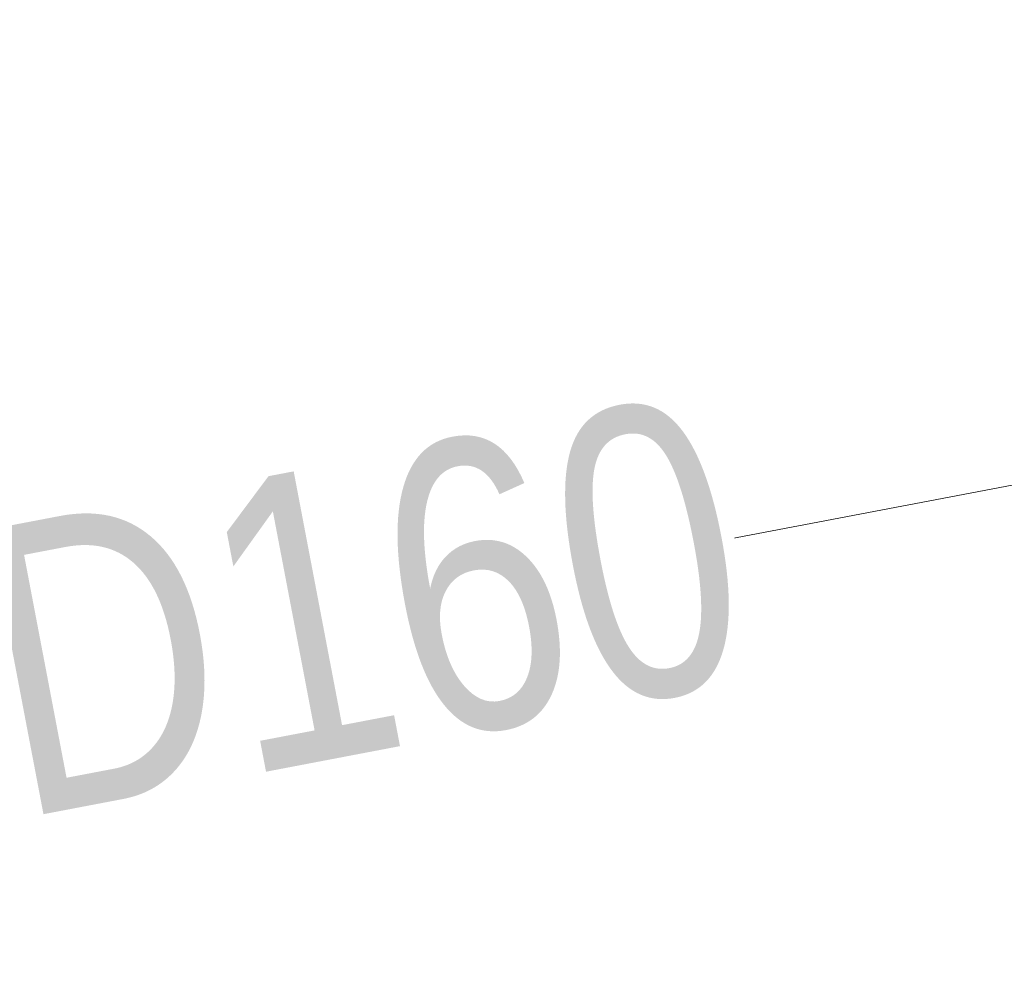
# Model space of a CAD drawing. Header units: metres. Extents: x 5504996 to 5514259, y 5943254 to 5951281.
# Tile 99 of 256: x 5509348.2 to 5509350.75, y 5947761.87 to 5947764.32. Entities that reach past the tile are written whole.
import ezdxf

# ---------------------------------------------------------------- set-up
doc = ezdxf.new("R2010")
doc.units = ezdxf.units.M
doc.layers.add('GES_PrzewodWodociagowy', color=5, linetype='CONTINUOUS', lineweight=18, true_color=0x0000ff)
doc.styles.get("Standard").update_dxf_attribs({"font": 'simplex.shx'})

msp = doc.modelspace()

# ---------------------------------------------------------------- linework, layer by layer
at = {"layer": 'GES_PrzewodWodociagowy', "color": 5, "linetype": 'Continuous', "lineweight": 18, "true_color": 0x0000ff, "flags": 128}
msp.add_lwpolyline([(5509138.36, 5947720.9), (5509174.01, 5947728.6), (5509231.6, 5947739.97), (5509256.3, 5947745.47), (5509274.52, 5947748.64), (5509301.26, 5947753.7), (5509321.85, 5947757.61), (5509334.19, 5947759.96), (5509357.04, 5947764.31), (5509377.95, 5947768.22), (5509384.39, 5947769.23), (5509396.23, 5947771.61), (5509414.22, 5947775.23), (5509437.05, 5947779.73), (5509466.55, 5947786.29), (5509482.96, 5947789.04), (5509501.32, 5947793.06)], dxfattribs=at)

# ---------------------------------------------------------------- next in the draw order: texts
at = {"layer": 'GES_PrzewodWodociagowy', "color": 5, "true_color": 0x0000ff, "insert": (5509348.57, 5947762.7), "char_height": 0.75, "attachment_point": 5, "rotation": 10.8, "line_spacing_factor": 0.9, "bg_fill": 3, "box_fill_scale": 1, "bg_fill_color": 0, "bg_fill_transparency": 0}
msp.add_mtext('\\W0.7818x;\\fArial|b0|i0;woD160', dxfattribs=at)

doc.saveas('drawing.dxf')
